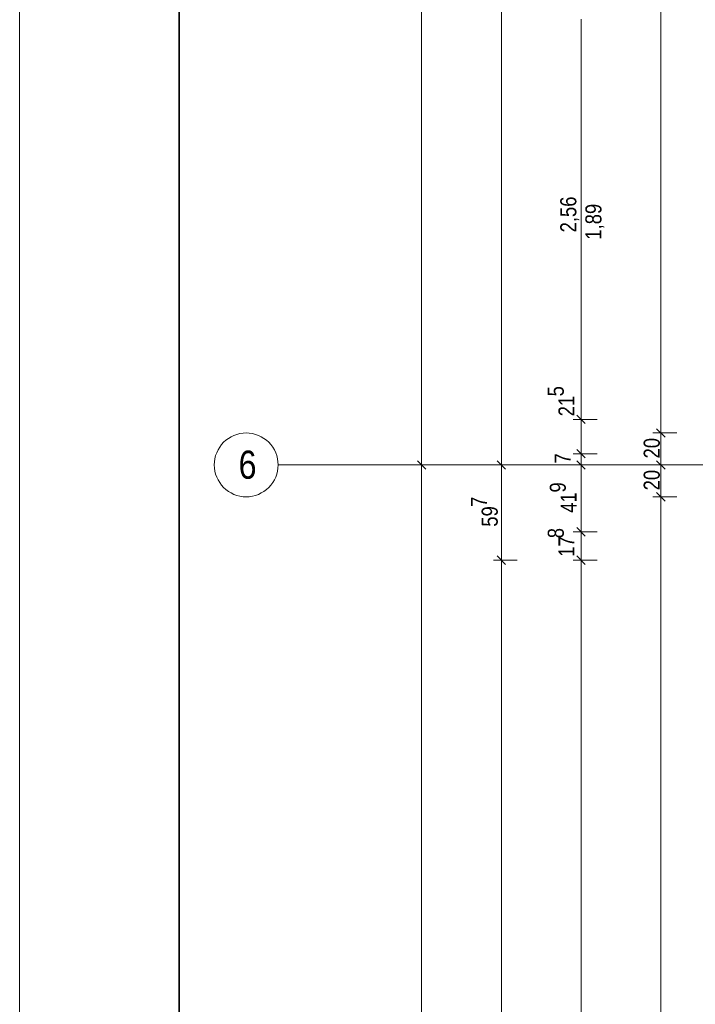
# Model space of a CAD drawing. Extents: x -420 to 300, y 62 to 1162.
# Tile 3 of 130: x -420 to -335, y 317 to 440. Entities that reach past the tile are written whole.
import ezdxf
from ezdxf.lldxf.tags import DXFTag

# ---------------------------------------------------------------- set-up
doc = ezdxf.new("R2010")
doc.units = 0
doc.layers.get('0').update_dxf_attribs({"lineweight": 35})
doc.layers.add('70 -71 Achsen- 1 Gebäudeachsen', color=7, linetype='STRICHPUNKT2-A06G9F4J8I', lineweight=18)
doc.layers.add('iwb_Plankopf Rahmen', color=7, linetype='Continuous', lineweight=35)
doc.layers.add('70 -76 Bemaßung- 2 Allgemein', color=9, linetype='Continuous', lineweight=5, true_color=0x808080)
doc.styles.get("Standard").update_dxf_attribs({"font": 'ARIALN.TTF'})
tags = doc.linetypes.add('STRICHPUNKT2-A06G9F4J8I', pattern=[12.7, 6.35, -3.175, 0, -3.175]).pattern_tags.tags
tags[10:11] = [DXFTag(74, 4), DXFTag(75, 0), DXFTag(340, '0'), DXFTag(46, 0.0), DXFTag(50, 0.0), DXFTag(44, 0.0), DXFTag(45, 0.0)]
tags[8:9] = [DXFTag(74, 4), DXFTag(75, 0), DXFTag(340, '0'), DXFTag(46, 0.0), DXFTag(50, 0.0), DXFTag(44, 0.0), DXFTag(45, 0.0)]
tags[6:7] = [DXFTag(74, 4), DXFTag(75, 0), DXFTag(340, '0'), DXFTag(46, 0.0), DXFTag(50, 0.0), DXFTag(44, 0.0), DXFTag(45, 0.0)]
tags[4:5] = [DXFTag(74, 4), DXFTag(75, 0), DXFTag(340, '0'), DXFTag(46, 0.0), DXFTag(50, 0.0), DXFTag(44, 0.0), DXFTag(45, 0.0)]

# ---------------------------------------------------------------- blocks, each defined once
blk = doc.blocks.new('Referenz-A06G9F4L8I')
at = {"layer": '70 -71 Achsen- 1 Gebäudeachsen', "color": 0, "linetype": 'Continuous', "ltscale": 0.18}
for p, q in [((-394.07, 387.28), (-393.78, 387.55)), ((-393.78, 387.55), (-393.46, 387.78)), ((-393.46, 387.78), (-393.12, 387.98)), ((-393.12, 387.98), (-392.77, 388.15)), ((-392.77, 388.15), (-392.4, 388.28)), ((-392.4, 388.28), (-392.02, 388.38)), ((-392.02, 388.38), (-391.63, 388.43)), ((-391.63, 388.43), (-391.24, 388.45)), ((-391.24, 388.45), (-390.85, 388.43)), ((-390.85, 388.43), (-390.46, 388.38)), ((-390.46, 388.38), (-390.08, 388.28)), ((-390.08, 388.28), (-389.71, 388.15)), ((-389.71, 388.15), (-389.35, 387.98)), ((-389.35, 387.98), (-389.02, 387.78)), ((-389.02, 387.78), (-388.7, 387.55)), ((-388.7, 387.55), (-388.41, 387.28)), ((-394.93, 385.98), (-394.77, 386.34)), ((-394.77, 386.34), (-394.56, 386.68)), ((-394.56, 386.68), (-394.33, 386.99)), ((-394.33, 386.99), (-394.07, 387.28)), ((-388.41, 387.28), (-388.15, 386.99)), ((-388.15, 386.99), (-387.91, 386.68)), ((-387.91, 386.68), (-387.71, 386.34)), ((-387.71, 386.34), (-387.54, 385.98)), ((-395.22, 384.85), (-395.16, 385.23)), ((-395.16, 385.23), (-395.07, 385.61)), ((-395.07, 385.61), (-394.93, 385.98)), ((-387.54, 385.98), (-387.41, 385.61)), ((-387.41, 385.61), (-387.31, 385.23)), ((-387.31, 385.23), (-387.26, 384.85)), ((-395.24, 384.45), (-395.22, 384.85)), ((-395.22, 384.06), (-395.24, 384.45)), ((-395.16, 383.67), (-395.22, 384.06)), ((-387.26, 384.06), (-387.31, 383.67)), ((-387.26, 384.85), (-387.24, 384.45)), ((-387.24, 384.45), (-387.26, 384.06)), ((-395.07, 383.29), (-395.16, 383.67)), ((-394.93, 382.92), (-395.07, 383.29)), ((-394.77, 382.57), (-394.93, 382.92)), ((-394.56, 382.23), (-394.77, 382.57)), ((-387.71, 382.57), (-387.91, 382.23)), ((-387.54, 382.92), (-387.71, 382.57)), ((-387.41, 383.29), (-387.54, 382.92)), ((-387.31, 383.67), (-387.41, 383.29)), ((-394.33, 381.92), (-394.56, 382.23)), ((-394.07, 381.62), (-394.33, 381.92)), ((-393.78, 381.36), (-394.07, 381.62)), ((-393.46, 381.13), (-393.78, 381.36)), ((-388.7, 381.36), (-389.02, 381.13)), ((-388.41, 381.62), (-388.7, 381.36)), ((-388.15, 381.92), (-388.41, 381.62)), ((-387.91, 382.23), (-388.15, 381.92)), ((-393.12, 380.93), (-393.46, 381.13)), ((-392.77, 380.76), (-393.12, 380.93)), ((-392.4, 380.63), (-392.77, 380.76)), ((-392.02, 380.53), (-392.4, 380.63)), ((-391.63, 380.47), (-392.02, 380.53)), ((-391.24, 380.45), (-391.63, 380.47)), ((-390.85, 380.47), (-391.24, 380.45)), ((-390.46, 380.53), (-390.85, 380.47)), ((-390.08, 380.63), (-390.46, 380.53)), ((-389.71, 380.76), (-390.08, 380.63)), ((-389.35, 380.93), (-389.71, 380.76)), ((-389.02, 381.13), (-389.35, 380.93))]:
    blk.add_line(p, q, dxfattribs=at)
at = {"layer": '70 -71 Achsen- 1 Gebäudeachsen', "color": 0, "linetype": 'STRICHPUNKT2-A06G9F4J8I', "ltscale": 0.18}
blk.add_line((-387.24, 384.45), (76.5, 384.45), dxfattribs=at)
at = {"layer": '70 -76 Bemaßung- 2 Allgemein', "color": 0, "linetype": 'Continuous', "ltscale": 0.13}
for p, q in [((-359.24, 385.51), (-359.24, 998.39)), ((-369.24, 385.51), (-369.24, 548.39)), ((-339.24, 389.51), (-339.24, 544.39)), ((-349.24, 391.21), (-349.24, 440.29)), ((-349.24, 391.21), (-349.24, 392.27)), ((-349.24, 389.65), (-349.24, 391.21)), ((-349.24, 389.65), (-349.24, 391.21)), ((-347.24, 390.15), (-350.24, 390.15)), ((-347.24, 390.15), (-350.24, 390.15)), ((-348.71, 389.62), (-349.77, 390.68)), ((-348.71, 389.62), (-349.77, 390.68)), ((-349.24, 385.85), (-349.24, 390.15)), ((-338.71, 387.92), (-339.77, 388.98)), ((-339.77, 388.98), (-338.71, 387.92)), ((-339.24, 387.95), (-339.24, 389.51)), ((-339.24, 388.95), (-339.24, 387.39)), ((-349.24, 386.91), (-349.24, 387.97)), ((-337.24, 388.45), (-340.24, 388.45)), ((-337.24, 388.45), (-340.24, 388.45)), ((-349.77, 386.38), (-348.71, 385.32)), ((-348.71, 385.32), (-349.77, 386.38)), ((-349.24, 385.35), (-349.24, 386.91)), ((-349.24, 386.35), (-349.24, 384.79)), ((-339.24, 385.51), (-339.24, 387.39)), ((-368.71, 383.92), (-369.77, 384.98)), ((-369.77, 384.98), (-368.71, 383.92)), ((-369.24, 383.95), (-369.24, 385.51)), ((-359.77, 384.98), (-358.71, 383.92)), ((-358.71, 383.92), (-359.77, 384.98)), ((-359.24, 383.95), (-359.24, 385.51)), ((-347.24, 385.85), (-350.24, 385.85)), ((-347.24, 385.85), (-350.24, 385.85)), ((-349.77, 384.98), (-348.71, 383.92)), ((-349.77, 384.98), (-348.71, 383.92)), ((-349.24, 384.45), (-349.24, 385.85)), ((-338.71, 383.92), (-339.77, 384.98)), ((-339.77, 384.98), (-338.71, 383.92)), ((-339.24, 383.95), (-339.24, 385.51)), ((-367.24, 384.45), (-370.24, 384.45)), ((-367.24, 384.45), (-370.24, 384.45)), ((-369.24, 384.95), (-369.24, 383.39)), ((-357.24, 384.45), (-360.24, 384.45)), ((-357.24, 384.45), (-360.24, 384.45)), ((-359.24, 384.95), (-359.24, 383.39)), ((-347.24, 384.45), (-350.24, 384.45)), ((-347.24, 384.45), (-350.24, 384.45)), ((-349.24, 384.95), (-349.24, 383.39)), ((-349.24, 384.95), (-349.24, 383.39)), ((-349.24, 384.79), (-349.24, 383.73)), ((-337.24, 384.45), (-340.24, 384.45)), ((-337.24, 384.45), (-340.24, 384.45)), ((-339.24, 384.95), (-339.24, 383.39)), ((-369.24, 220.51), (-369.24, 383.39)), ((-359.24, 373.57), (-359.24, 383.39)), ((-349.24, 377.13), (-349.24, 383.39)), ((-349.24, 383.39), (-349.24, 382.33)), ((-339.24, 381.51), (-339.24, 383.39)), ((-339.24, 379.95), (-339.24, 381.51)), ((-337.24, 380.45), (-340.24, 380.45)), ((-337.24, 380.45), (-340.24, 380.45)), ((-338.71, 379.92), (-339.77, 380.98)), ((-339.77, 380.98), (-338.71, 379.92)), ((-339.24, 380.95), (-339.24, 379.39)), ((-339.24, 228.51), (-339.24, 379.39)), ((-349.77, 376.6), (-348.71, 375.54)), ((-348.71, 375.54), (-349.77, 376.6)), ((-349.24, 375.57), (-349.24, 377.13)), ((-349.24, 376.57), (-349.24, 375.01)), ((-347.24, 376.07), (-350.24, 376.07)), ((-347.24, 376.07), (-350.24, 376.07)), ((-349.24, 373.57), (-349.24, 375.01)), ((-358.71, 371.98), (-359.77, 373.04)), ((-359.77, 373.04), (-358.71, 371.98)), ((-359.24, 372.01), (-359.24, 373.57)), ((-359.24, 373.01), (-359.24, 371.45)), ((-349.77, 373.04), (-348.71, 371.98)), ((-348.71, 371.98), (-349.77, 373.04)), ((-349.24, 372.01), (-349.24, 373.57)), ((-349.24, 373.01), (-349.24, 371.45)), ((-357.24, 372.51), (-360.24, 372.51)), ((-357.24, 372.51), (-360.24, 372.51)), ((-359.24, 220.51), (-359.24, 371.45)), ((-347.24, 372.51), (-350.24, 372.51)), ((-347.24, 372.51), (-350.24, 372.51)), ((-349.24, 221.91), (-349.24, 371.45))]:
    blk.add_line(p, q, dxfattribs=at)
at = {"layer": '70 -71 Achsen- 1 Gebäudeachsen', "color": 0, "linetype": 'Continuous', "ltscale": 0.18, "insert": (-392.19, 386.24), "char_height": 3.5241, "attachment_point": 1}
blk.add_mtext('{\\fArial Narrow;6}', dxfattribs=at)
at = {"layer": '70 -76 Bemaßung- 2 Allgemein', "color": 0, "linetype": 'Continuous', "ltscale": 0.13, "char_height": 2.0138, "attachment_point": 1, "rotation": 90}
for s, insert in [('{\\fArial Narrow;2,56}', (-351.85, 413.59)), ('{\\fArial Narrow;1,89}', (-348.7, 412.68)), ('{\\fArial Narrow;5}', (-353.42, 393.04)), ('{\\fArial Narrow;21}', (-352.08, 390.54)), ('{\\fArial Narrow;20}', (-341.39, 385.26)), ('{\\fArial Narrow;7}', (-352.55, 384.62)), ('{\\fArial Narrow;20}', (-341.39, 381.26)), ('{\\fArial Narrow;9}', (-353.17, 380.99)), ('{\\fArial Narrow;41}', (-351.82, 378.45)), ('{\\fArial Narrow;7}', (-363.05, 379.19)), ('{\\fArial Narrow;59}', (-361.71, 376.71)), ('{\\fArial Narrow;8}', (-353.42, 375.26)), ('{\\fArial Narrow;17}', (-352.08, 372.93))]:
    blk.add_mtext(s, dxfattribs=dict(at, insert=insert))

msp = doc.modelspace()

# ---------------------------------------------------------------- linework, layer by layer
at = {"layer": 'iwb_Plankopf Rahmen', "color": 8, "lineweight": 13, "ltscale": 0.13, "true_color": 0x808080}
msp.add_lwpolyline([(300.35, 62.43), (-419.65, 62.43), (-419.65, 1162.43), (300.35, 1162.43), (300.35, 62.43)], close=True, dxfattribs=at)
at = {"layer": 'iwb_Plankopf Rahmen', "ltscale": 0.35}
msp.add_lwpolyline([(-399.65, 67.43), (-399.65, 1157.43), (295.35, 1157.43), (295.35, 67.43), (-399.65, 67.43)], close=True, dxfattribs=at)

# ---------------------------------------------------------------- block references
at = {"color": 8, "lineweight": 25, "ltscale": 0.25, "true_color": 0x808080}
msp.add_blockref('Referenz-A06G9F4L8I', (0, 0), dxfattribs=at)

doc.saveas('drawing.dxf')
